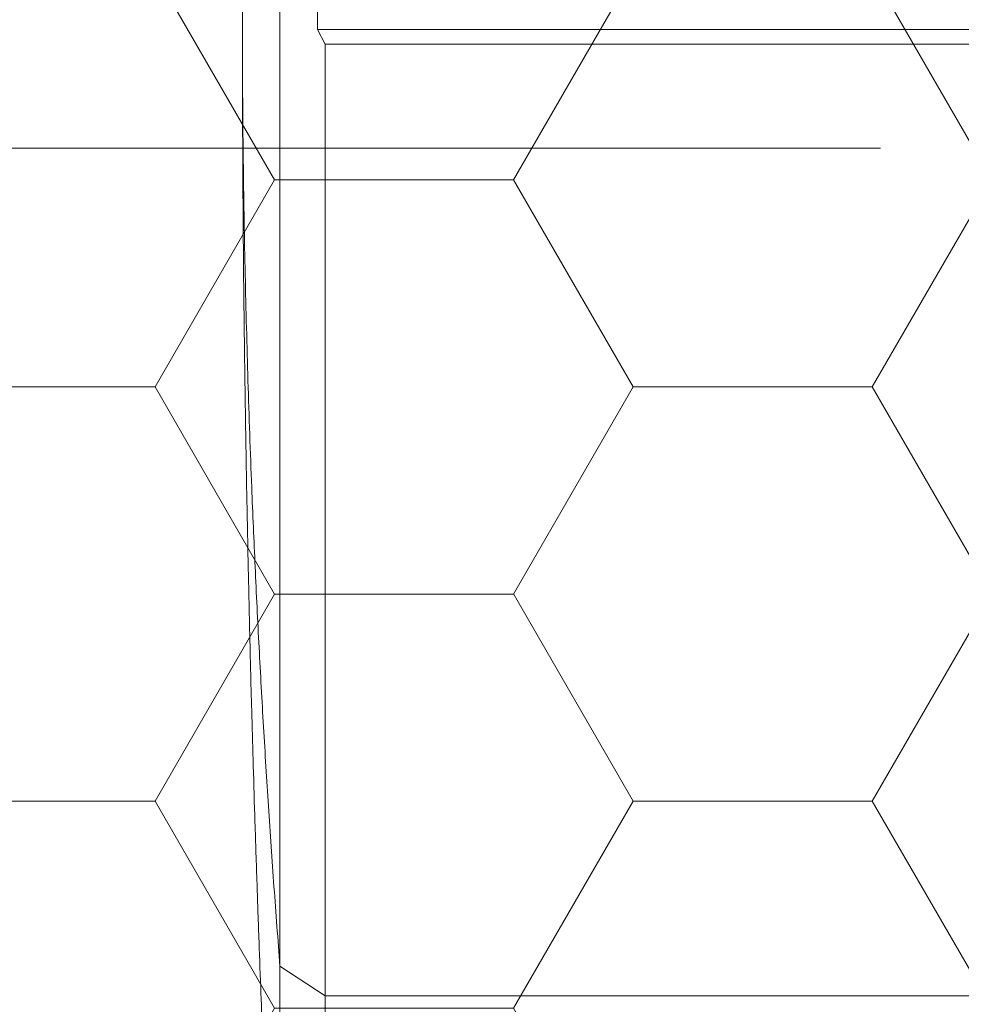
# Model space of a CAD drawing. Header units: millimetres. Extents: x 7483 to 13091, y 8111 to 13871.
# Tile 220 of 256: x 10449 to 10461, y 9256 to 9269. Entities that reach past the tile are written whole.
import ezdxf

# ---------------------------------------------------------------- set-up
doc = ezdxf.new("R2010")
doc.units = ezdxf.units.MM
for name, color, linetype, lineweight, true_color in [('_A_WYCIERACZKA', 7, 'Continuous', 5, 0xa5a5a5), ('a___wymiary', 7, 'Continuous', 5, 0x000000), ('wymiary', 7, 'Continuous', 5, 0xb2b2b2)]:
    doc.layers.add(name, color=color, linetype=linetype, lineweight=lineweight, true_color=true_color)
doc.layers.add('_A_ŚLUSARKA WYPEŁNIENIE', color=7, linetype='Continuous', true_color=0x4c4a44)
doc.layers.add('CZ-SR', color=106, linetype='Continuous', lineweight=13)

# ---------------------------------------------------------------- blocks, each defined once
blk = doc.blocks.new('jhgjgj')
at = {"layer": 'a___wymiary'}
blk.add_line((-8303.461, -4420.286), (-8270.908, -4420.286), dxfattribs=at)
blk = doc.blocks.new('gfhgfhhf')
at = {"layer": 'a___wymiary', "xscale": -1}
blk.add_blockref('jhgjgj', (1646.503, 9623.811), dxfattribs=at)
blk = doc.blocks.new('fgdgdgdfg')
at = {"layer": '_A_ŚLUSARKA WYPEŁNIENIE', "lineweight": 9}
h = blk.add_hatch(dxfattribs=at)
h.set_pattern_fill('HONEY', color=0, angle=180)
h.set_pattern_definition([(180, (56132.2607, -3400.6895), (-4.7625, 2.74963064), [3.175, -6.35]), (60, (56132.2607, -3400.6895), (4.76249999, 2.74963066), [3.175, -6.35]), (120, (56132.2607, -3400.6895), (-1e-08, 5.49926131), [-6.35, 3.175])])
h.paths.add_polyline_path([(5818.229, 11642.933), (5818.229, 11484.933), (6001.229, 11484.933), (6001.229, 11642.933)])
blk = doc.blocks.new('A$C68926FC6')
at = {"color": 7, "linetype": 'Continuous'}
for p, q in [((775.99, -59.61), (775.99, 0)), ((781.99, -6), (781.99, -63.59)), ((688.99, -59.61), (775.99, -59.61)), ((775.99, -186.01), (775.99, -59.61)), ((781.99, -63.59), (775.99, -59.61)), ((786.88, -169.49), (786.97, -179.38)), ((786.91, -169.37), (786.91, -169.31)), ((786.97, -179.38), (786.97, -181.03)), ((685.99, -186.01), (775.99, -186.01)), ((775.99, -186.01), (776.99, -187.97)), ((683.99, -187.97), (776.99, -187.97)), ((776.99, -366.24), (776.99, -187.97))]:
    blk.add_line(p, q, dxfattribs=at)
blk.add_lwpolyline([(786.98, -183.82), (786.98, -183.7), (786.98, -183.59)], dxfattribs=at)
for points, knots in [([(786.93, -169.78), (786.92, -167.67), (786.89, -163.64), (786.85, -158), (786.8, -153.14), (786.75, -149.15), (786.71, -145.73), (786.67, -142.68), (786.62, -139.69), (786.58, -136.71), (786.53, -133.52), (786.47, -129.92), (786.39, -125.38), (786.29, -120.34), (786.18, -115.3), (786.08, -110.82), (785.98, -106.62), (785.87, -101.93), (785.72, -96.42), (785.53, -89.85), (785.31, -82.43), (785.05, -74.63), (784.79, -67.05), (784.53, -60.2), (784.3, -54.26), (784.08, -48.97), (783.85, -43.57), (783.58, -37.45), (783.26, -30.55), (782.89, -22.96), (782.61, -17.67), (782.47, -14.93)], [0, 0, 0, 0, 0.041099, 0.078473, 0.109456, 0.135155, 0.15513, 0.174308, 0.193199, 0.211804, 0.230922, 0.253561, 0.279965, 0.316968, 0.349047, 0.375342, 0.40146, 0.428578, 0.46474, 0.507161, 0.555796, 0.609639, 0.660288, 0.705918, 0.746704, 0.780035, 0.815021, 0.854927, 0.899397, 0.947948, 1, 1, 1, 1]), ([(781.99, -63.59), (781.99, -72.86), (781.99, -91.4), (781.99, -119.35), (781.99, -147.35), (781.99, -175.39), (781.99, -203.41), (781.99, -230.85), (781.99, -257.68), (781.99, -283.87), (781.99, -309.91), (781.99, -335.8), (781.99, -352.88), (781.99, -361.43)], [0, 0, 0, 0, 0.0933331, 0.1866661, 0.2799992, 0.3733323, 0.4666654, 0.5599985, 0.6479988, 0.7359991, 0.8239994, 0.9119997, 1, 1, 1, 1]), ([(786.98, -183.82), (786.95, -179.08), (786.88, -169.62), (786.63, -155.44), (786.26, -141.28), (785.81, -128.34), (785.3, -116.54), (784.78, -105.95), (784.19, -95.35), (783.53, -84.76), (782.81, -74.17), (782.26, -67.1), (781.99, -63.59)], [0, 0, 0, 0, 0.118141, 0.235963, 0.353612, 0.471166, 0.558855, 0.647894, 0.735584, 0.82326, 0.912298, 1, 1, 1, 1]), ([(786.91, -169.25), (786.92, -169.25), (786.92, -169.25), (786.92, -169.25), (786.93, -169.25)], [0, 0, 0, 0, 0.500616, 1, 1, 1, 1]), ([(786.91, -169.37), (786.91, -169.46), (786.91, -169.67), (786.91, -170.34), (786.92, -171.23), (786.92, -171.91), (786.92, -172.25)], [0, 0, 0, 0, 0.224313, 0.482858, 0.741414, 1, 1, 1, 1]), ([(786.94, -172.25), (786.94, -172.03), (786.94, -171.47), (786.94, -170.63), (786.93, -169.86), (786.93, -169.35), (786.93, -169.28), (786.93, -169.25)], [0, 0, 0, 0, 0.141217, 0.355912, 0.570614, 0.785314, 1, 1, 1, 1]), ([(786.98, -183.59), (786.97, -181.8), (786.96, -178.02), (786.94, -174.24), (786.92, -172.25)], [0, 0, 0, 0, 0.471835, 1, 1, 1, 1]), ([(786.94, -172.25), (786.95, -173.71), (786.96, -176.11), (786.97, -178.5), (786.97, -179.43), (786.97, -179.43)], [0, 0, 0, 0, 0.611155, 0.999992, 1, 1, 1, 1]), ([(786.97, -179.43), (786.97, -179.43), (786.97, -179.58), (786.97, -179.72), (786.97, -179.87)], [0, 0, 0, 0, 0.0001374, 1, 1, 1, 1]), ([(786.97, -202.1), (786.97, -201.1), (786.98, -196.1), (786.98, -190.01), (786.98, -184.91), (786.98, -183.82)], [0, 0, 0, 0, 0.164095, 0.820477, 1, 1, 1, 1])]:
    blk.add_open_spline(points, degree=3, knots=knots, dxfattribs=at)
at = {"color": 8, "linetype": 'Continuous'}
blk.add_open_spline([(786.91, -169.25), (786.91, -169.25), (786.91, -169.25), (786.91, -169.35), (786.91, -169.37)], degree=3, knots=[0, 0, 0, 0, 0.832435, 1, 1, 1, 1], dxfattribs=at)
blk = doc.blocks.new('c.o. ściany_2024-09-18')
at = {"xscale": 0.1, "yscale": 0.1, "zscale": 0.1, "rotation": 180}
blk.add_blockref('A$C68926FC6', (1795.934, -2201.348), dxfattribs=at)

msp = doc.modelspace()

# ---------------------------------------------------------------- block references
at = {"layer": '_A_WYCIERACZKA'}
msp.add_blockref('fgdgdgdfg', (4617.37, -2349.0217), dxfattribs=at)
at = {"layer": 'CZ-SR'}
msp.add_blockref('gfhgfhhf', (510.0352, 4063.7609), dxfattribs=at)
at = {"layer": 'wymiary'}
msp.add_blockref('c.o. ściany_2024-09-18', (8734.2884, 11451.4122), dxfattribs=at)

doc.saveas('drawing.dxf')
